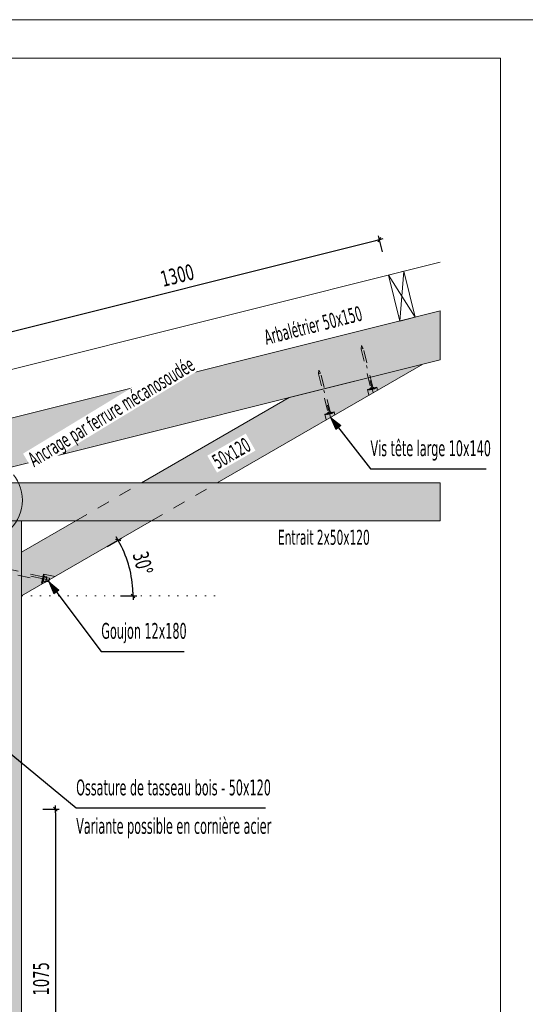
# Model space of a CAD drawing. Header units: millimetres. Extents: x 1567 to 2756, y -116 to 725.
# Tile 224 of 256: x 2139 to 2219, y 570 to 725. Entities that reach past the tile are written whole.
import ezdxf

# ---------------------------------------------------------------- set-up
doc = ezdxf.new("R2010")
doc.units = ezdxf.units.MM
for name, pattern in [('CADWORK_2', [1.45, 0.2, -1.25]), ('CADWORK_3', [4, 2, -2]), ('CADWORK_4', [9, 5.75, -3.25])]:
    doc.linetypes.add(name, pattern=pattern)
for name, color, linetype in [('Ech.1_1', 7, 'Continuous'), ('Ech.1_100', 7, 'Continuous'), ('Ech.1_20', 7, 'Continuous')]:
    doc.layers.add(name, color=color, linetype=linetype)
doc.styles.add('tahoma-', font='txt', dxfattribs={"height": 1})
doc.styles.add('tahoma-z-r', font='txt', dxfattribs={"width": 0.704918})
doc.dimstyles.new('ISO-25', dxfattribs={"dimtxt": 2.5, "dimasz": 2.5, "dimexe": 1.25, "dimexo": 0.625, "dimtad": 1, "dimtxsty": 'Standard', "dimcen": 2.5, "dimadec": 0, "dimazin": 0, "dimtfac": 1, "dimtmove": 0, "dimatfit": 3, "dimfxl": 1, "dimarcsym": 0})

# ---------------------------------------------------------------- blocks, each defined once
blk = doc.blocks.new('cw-dimension-symbol2')
at = {"color": 0, "linetype": 'Continuous', "lineweight": -2}
for p, q in [((-1, 0), (1, 0)), ((-0.5, -0.5), (0.5, 0.5))]:
    blk.add_line(p, q, dxfattribs=at)
blk = doc.blocks.new('*D253')
at = {"layer": 'Defpoints', "color": 0}
for p in [(2196.06, 690.7), (2196.54, 688.76), (2133.6, 673.02)]:
    blk.add_point(p, dxfattribs=at)
at = {"layer": 'Ech.1_20', "color": 0, "linetype": 'Continuous', "lineweight": -2}
for p, q in [((2133.7, 675.11), (2195.47, 690.55)), ((2196.54, 688.76), (2195.91, 691.28)), ((2133.6, 673.02), (2132.97, 675.54))]:
    blk.add_line(p, q, dxfattribs=at)
at = {"layer": 'Ech.1_20', "color": 0, "lineweight": -2, "xscale": 0.6000000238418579, "yscale": 0.6000000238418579, "zscale": 0.6000000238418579}
for p, rotation in [((2196.06, 690.7), 14.03624388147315), ((2133.12, 674.96), 194.0362438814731)]:
    blk.add_blockref('cw-dimension-symbol2', p, dxfattribs=dict(at, rotation=rotation))
at = {"layer": 'Ech.1_20', "color": 7, "linetype": 'Continuous', "lineweight": 5, "insert": (2164.04, 685.01), "char_height": 2.5, "attachment_point": 5, "rotation": 14.0362, "style": 'tahoma-z-r'}
blk.add_mtext('1300', dxfattribs=at)
blk = doc.blocks.new('*D254')
at = {"layer": 'Defpoints', "color": 0}
for p in [(2152.93, 642.1), (2156.76, 637.35), (2139.39, 634.28), (2155.03, 634.28)]:
    blk.add_point(p, dxfattribs=at)
at = {"layer": 'Ech.1_20', "color": 0, "linetype": 'Continuous', "lineweight": -2}
for p, q in [((2152.93, 642.1), (2155.18, 643.4)), ((2155.03, 634.28), (2157.63, 634.28))]:
    blk.add_line(p, q, dxfattribs=at)
blk.add_arc((2139.39, 634.28), 17.64, 1.9487, 28.0513, dxfattribs=at)
at = {"layer": 'Ech.1_20', "color": 0, "lineweight": -2, "xscale": 0.6000000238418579, "yscale": 0.6000000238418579, "zscale": 0.6000000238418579}
for p, rotation in [((2154.66, 643.1), 119.0256287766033), ((2157.03, 634.28), 270.9743716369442)]:
    blk.add_blockref('cw-dimension-symbol2', p, dxfattribs=dict(at, rotation=rotation))
at = {"layer": 'Ech.1_20', "color": 7, "linetype": 'Continuous', "lineweight": 5, "insert": (2158.6, 639.43), "char_height": 2.5, "attachment_point": 5, "rotation": 285, "style": 'tahoma-z-r'}
blk.add_mtext('30°', dxfattribs=at)
blk = doc.blocks.new('*D255')
at = {"layer": 'Defpoints', "color": 0}
for p in [(2142.73, 600.52), (2142.73, 546.82), (2144.73, 546.82)]:
    blk.add_point(p, dxfattribs=at)
at = {"layer": 'Ech.1_20', "color": 0, "linetype": 'Continuous', "lineweight": -2}
for p, q in [((2142.73, 600.52), (2145.33, 600.52)), ((2144.73, 599.92), (2144.73, 547.42)), ((2142.73, 546.82), (2145.33, 546.82))]:
    blk.add_line(p, q, dxfattribs=at)
at = {"layer": 'Ech.1_20', "color": 0, "lineweight": -2, "xscale": 0.6000000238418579, "yscale": 0.6000000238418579, "zscale": 0.6000000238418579}
for p, rotation in [((2144.73, 600.52), 90), ((2144.73, 546.82), 270)]:
    blk.add_blockref('cw-dimension-symbol2', p, dxfattribs=dict(at, rotation=rotation))
at = {"layer": 'Ech.1_20', "color": 7, "linetype": 'Continuous', "lineweight": 5, "insert": (2142.48, 573.67), "char_height": 2.5, "attachment_point": 5, "rotation": 90, "style": 'tahoma-z-r'}
blk.add_mtext('1075', dxfattribs=at)
blk = doc.blocks.new('cw-line-extremity2')
at = {"linetype": 'Continuous', "lineweight": 0}
blk.add_hatch(color=0, dxfattribs=at).paths.add_polyline_path([(0, 0), (2, 0.5), (2, -0.5)])
at = {"color": 0, "linetype": 'Continuous', "lineweight": -2}
for p, q in [((0, 0), (2, 0.5)), ((2, -0.5), (0, 0)), ((2, 0.5), (2, -0.5))]:
    blk.add_line(p, q, dxfattribs=at)

msp = doc.modelspace()

# ---------------------------------------------------------------- hatches: boundary and pattern name
at = {"layer": 'Ech.1_20', "linetype": 'Continuous', "lineweight": 5, "true_color": 0xd4c4b3, "transparency": 33554687}
for points in [[(2205.648, 671.65), (2205.648, 679.381), (2136.886, 662.19), (2136.886, 654.46), (2205.648, 671.65)], [(2136.886, 652.171), (2136.886, 646.171), (2205.648, 646.171), (2205.648, 652.171), (2136.886, 652.171)]]:
    msp.add_hatch(color=9, dxfattribs=at).paths.add_polyline_path(points)
at = {"layer": 'Ech.1_20', "linetype": 'Continuous', "lineweight": 5, "true_color": 0xe0d9d1, "transparency": 33554687}
for points in [[(2158.368, 652.171), (2170.368, 652.171), (2202.93, 670.971), (2181.765, 665.679), (2158.368, 652.171)], [(2159.976, 646.171), (2147.976, 646.171), (2139.386, 641.212), (2139.386, 634.284), (2159.976, 646.171)]]:
    msp.add_hatch(color=254, dxfattribs=at).paths.add_polyline_path(points)
at = {"layer": 'Ech.1_20', "linetype": 'Continuous', "lineweight": 5, "true_color": 0xdcdcdc, "transparency": 33554687}
msp.add_hatch(color=254, dxfattribs=at).paths.add_polyline_path([(2134.386, 606.171), (2136.886, 606.171), (2136.886, 537.049), (2139.386, 537.049), (2139.386, 646.171), (2134.386, 646.171), (2134.386, 606.171)])
at = {"layer": 'Ech.1_20', "linetype": 'Continuous', "lineweight": 5, "true_color": 0xf7b3b3, "transparency": 33554687}
for points in [[(2143.139, 636.451), (2143.153, 636.448), (2143.155, 636.46), (2143.139, 636.451)], [(2143.153, 636.448), (2143.221, 636.479), (2143.226, 636.501), (2143.155, 636.46), (2143.153, 636.448)], [(2143.332, 636.562), (2143.683, 636.484), (2143.755, 636.806), (2143.332, 636.562)]]:
    msp.add_hatch(color=31, dxfattribs=at).paths.add_polyline_path(points)

# ---------------------------------------------------------------- linework, layer by layer
at = {"layer": 'Ech.1_1', "color": 7, "linetype": 'Continuous', "lineweight": 5}
msp.add_lwpolyline([(1566.72, -115.512), (2755.72, -115.512), (2755.72, 725.488), (1566.72, 725.488), (1566.72, -115.512)], close=True, dxfattribs=at)
at = {"layer": 'Ech.1_100', "color": 7, "linetype": 'Continuous', "lineweight": 5}
msp.add_lwpolyline([(2215.221, 468.441), (2215.221, 719.38), (2055.615, 719.38), (2055.615, 468.441), (2215.221, 468.441)], close=True, dxfattribs=at)
at = {"layer": 'Ech.1_20', "color": 5, "linetype": 'Continuous', "lineweight": 5}
msp.add_line((2205.648, 687.112), (2061.886, 651.171), dxfattribs=at)
at = {"layer": 'Ech.1_20', "color": 36, "linetype": 'Continuous', "lineweight": 5, "transparency": 33554687}
for p, q in [((2197.463, 685.066), (2201.708, 678.396)), ((2199.282, 677.79), (2199.889, 685.672))]:
    msp.add_line(p, q, dxfattribs=at)
at = {"layer": 'Ech.1_20', "color": 7, "linetype": 'Continuous', "lineweight": 5}
for points in [[(2199.889, 685.672), (2197.463, 685.066), (2199.282, 677.79), (2201.708, 678.396), (2199.889, 685.672)], [(2205.648, 671.65), (2205.648, 679.381), (2136.886, 662.19), (2136.886, 654.46), (2205.648, 671.65)], [(2158.368, 652.171), (2170.368, 652.171), (2202.93, 670.971), (2181.765, 665.679), (2158.368, 652.171)], [(2136.886, 652.171), (2136.886, 646.171), (2205.648, 646.171), (2205.648, 652.171), (2136.886, 652.171)], [(2134.386, 606.171), (2136.886, 606.171), (2136.886, 537.049), (2139.386, 537.049), (2139.386, 646.171), (2134.386, 646.171), (2134.386, 606.171)], [(2159.976, 646.171), (2147.976, 646.171), (2139.386, 641.212), (2139.386, 634.284), (2159.976, 646.171)], [(2143.139, 636.451), (2143.153, 636.448), (2143.155, 636.46), (2143.139, 636.451)], [(2143.153, 636.448), (2143.221, 636.479), (2143.226, 636.501), (2143.155, 636.46), (2143.153, 636.448)], [(2143.332, 636.562), (2143.683, 636.484), (2143.755, 636.806), (2143.332, 636.562)]]:
    msp.add_lwpolyline(points, close=True, dxfattribs=at)
at = {"layer": 'Ech.1_20', "color": 30, "linetype": 'CADWORK_3', "lineweight": 5, "flags": 128}
for points in [[(2193.186, 673.91), (2193.144, 673.358)], [(2193.144, 673.358), (2193.484, 673.443)], [(2193.484, 673.443), (2193.186, 673.91)], [(2186.431, 670.009), (2186.388, 669.458)], [(2186.728, 669.543), (2186.388, 669.458)], [(2186.728, 669.543), (2186.431, 670.009)], [(2195.612, 667.301), (2194.157, 666.937)], [(2194.29, 666.919), (2195.503, 667.222)], [(2195.394, 667.143), (2194.423, 666.901)], [(2194.678, 667.222), (2194.478, 667.017)], [(2194.557, 666.882), (2195.284, 667.064)], [(2195.018, 667.307), (2194.678, 667.222)], [(2195.003, 667.035), (2195.053, 667.048)], [(2195.29, 667.22), (2195.018, 667.307)], [(2195.053, 667.048), (2195.084, 667.055)], [(2195.053, 667.048), (2195.063, 667.009)], [(2195.084, 667.055), (2195.146, 667.071)], [(2195.084, 667.055), (2195.094, 667.017)], [(2195.146, 667.071), (2195.155, 667.032)], [(2195.284, 667.064), (2195.394, 667.143)], [(2195.394, 667.143), (2195.381, 667.192)], [(2195.503, 667.222), (2195.491, 667.27)], [(2195.733, 666.816), (2195.612, 667.301)], [(2194.157, 666.937), (2194.382, 666.036)], [(2194.278, 666.967), (2194.29, 666.919)], [(2194.411, 666.949), (2194.423, 666.901)], [(2194.423, 666.901), (2194.557, 666.882)], [(2194.676, 666.953), (2194.738, 666.969)], [(2194.676, 666.953), (2194.686, 666.915)], [(2194.738, 666.969), (2194.769, 666.977)], [(2194.738, 666.969), (2194.747, 666.93)], [(2194.769, 666.977), (2194.819, 666.989)], [(2194.769, 666.977), (2194.778, 666.938)], [(2194.819, 666.989), (2194.911, 667.012)], [(2194.819, 666.989), (2194.828, 666.95)], [(2194.911, 667.012), (2195.003, 667.035)], [(2195.003, 667.035), (2195.013, 666.996)], [(2188.856, 663.4), (2187.401, 663.037)], [(2187.401, 663.037), (2187.626, 662.135)], [(2187.522, 663.067), (2187.534, 663.018)], [(2187.534, 663.018), (2188.747, 663.322)], [(2187.656, 663.049), (2187.668, 663)], [(2188.638, 663.243), (2187.668, 663)], [(2187.668, 663), (2187.801, 662.982)], [(2187.922, 663.322), (2187.722, 663.117)], [(2187.801, 662.982), (2188.529, 663.164)], [(2187.92, 663.053), (2187.982, 663.068)], [(2187.92, 663.053), (2187.93, 663.014)], [(2187.922, 663.322), (2188.262, 663.406)], [(2187.982, 663.068), (2188.013, 663.076)], [(2187.982, 663.068), (2187.992, 663.03)], [(2188.013, 663.076), (2188.063, 663.089)], [(2188.013, 663.076), (2188.023, 663.037)], [(2188.063, 663.089), (2188.155, 663.112)], [(2188.063, 663.089), (2188.073, 663.05)], [(2188.155, 663.112), (2188.248, 663.135)], [(2188.248, 663.135), (2188.298, 663.147)], [(2188.248, 663.135), (2188.257, 663.096)], [(2188.535, 663.32), (2188.262, 663.406)], [(2188.298, 663.147), (2188.328, 663.155)], [(2188.298, 663.147), (2188.307, 663.108)], [(2188.328, 663.155), (2188.39, 663.17)], [(2188.328, 663.155), (2188.338, 663.116)], [(2188.39, 663.17), (2188.4, 663.132)], [(2188.529, 663.164), (2188.638, 663.243)], [(2188.638, 663.243), (2188.626, 663.291)], [(2188.747, 663.322), (2188.735, 663.37)], [(2188.977, 662.915), (2188.856, 663.4)]]:
    msp.add_lwpolyline(points, dxfattribs=at)
at = {"layer": 'Ech.1_20', "color": 30, "linetype": 'CADWORK_3', "lineweight": 5}
for points in [[(2193.144, 673.358), (2194.678, 667.222)], [(2195.018, 667.307), (2193.484, 673.443)], [(2195.058, 666.426), (2193.982, 670.729)], [(2186.388, 669.458), (2187.922, 663.322)], [(2188.262, 663.406), (2186.728, 669.543)], [(2188.302, 662.525), (2187.226, 666.829)]]:
    msp.add_lwpolyline(points, dxfattribs=at)
at = {"layer": 'Ech.1_20', "color": 37, "linetype": 'CADWORK_3', "lineweight": 5}
for points in [[(2147.976, 646.171), (2158.368, 652.171)], [(2159.976, 646.171), (2170.368, 652.171)]]:
    msp.add_lwpolyline(points, dxfattribs=at)
at = {"layer": 'Ech.1_20', "color": 1, "linetype": 'CADWORK_3', "lineweight": 5}
for points in [[(2142.74, 637.308), (2135.029, 639.025)], [(2134.898, 638.44), (2142.609, 636.723)]]:
    msp.add_lwpolyline(points, dxfattribs=at)
at = {"layer": 'Ech.1_20', "color": 1, "linetype": 'CADWORK_3', "lineweight": 5, "flags": 128}
for points in [[(2142.821, 636.983), (2139.386, 637.748)], [(2142.838, 637.748), (2142.512, 636.283)], [(2142.957, 637.593), (2142.81, 637.626)], [(2142.821, 636.983), (2142.957, 637.593)], [(2144.676, 637.338), (2142.838, 637.748)], [(2142.512, 636.283), (2142.756, 636.229)], [(2142.539, 636.405), (2142.685, 636.373)], [(2142.685, 636.373), (2142.77, 636.755)], [(2142.733, 636.587), (2142.782, 636.53)], [(2142.756, 636.69), (2143.244, 636.581)], [(2142.821, 636.983), (2142.77, 636.755)], [(2142.879, 636.97), (2142.782, 636.53)], [(2142.782, 636.53), (2143.139, 636.451)], [(2142.821, 636.983), (2142.879, 636.97)], [(2142.886, 637.276), (2142.86, 637.16)], [(2142.977, 637.409), (2142.879, 636.97)], [(2142.879, 636.97), (2143.25, 636.887)], [(2143.374, 637.167), (2142.886, 637.276)], [(2142.909, 637.378), (2142.977, 637.409)], [(2142.977, 637.409), (2143.348, 637.327)], [(2143.25, 636.887), (2143.155, 636.46)], [(2143.309, 636.874), (2143.226, 636.501)], [(2143.244, 636.581), (2143.332, 636.562)], [(2143.348, 637.327), (2143.25, 636.887)], [(2143.25, 636.887), (2143.309, 636.874)], [(2143.397, 637.27), (2143.309, 636.874)], [(2143.716, 636.784), (2143.309, 636.874)], [(2143.348, 637.327), (2143.397, 637.27)], [(2143.813, 637.069), (2143.374, 637.167)], [(2143.755, 636.806), (2143.813, 637.069)]]:
    msp.add_lwpolyline(points, dxfattribs=at)
at = {"layer": 'Ech.1_20', "color": 9, "linetype": 'CADWORK_2', "lineweight": 5, "elevation": 125}
msp.add_lwpolyline([(2139.386, 634.284), (2170.777, 634.284)], dxfattribs=at)
at = {"layer": 'Ech.1_20', "color": 5, "linetype": 'CADWORK_4', "lineweight": 5}
msp.add_circle((2133.085, 649.432), 6.421, dxfattribs=at)

# ---------------------------------------------------------------- block references
at = {"layer": 'Ech.1_20', "color": 7, "lineweight": 5}
for p, rotation in [((2188.302, 662.525), 307.905657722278), ((2143.683, 636.484), 307.1366533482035)]:
    msp.add_blockref('cw-line-extremity2', p, dxfattribs=dict(at, rotation=rotation))

# ---------------------------------------------------------------- texts
at = {"layer": 'Ech.1_20', "linetype": 'Continuous', "char_height": 2.5, "attachment_point": 1, "style": 'tahoma-'}
for s, insert in [('\\C7;\\fTahoma|b0|i0;\\W0.600000;Vis tête large 10x140', (2194.627, 658.902)), ('\\C7;\\fTahoma|b0|i0;\\W0.600000;Goujon 12x180', (2152.003, 629.997))]:
    msp.add_mtext(s, dxfattribs=dict(at, insert=insert))
at = {"layer": 'Ech.1_20', "linetype": 'Continuous', "insert": (2148.026, 605.218), "char_height": 2.5, "attachment_point": 1, "line_spacing_factor": 1.462057, "style": 'tahoma-'}
msp.add_mtext('\\C7;\\fTahoma|b0|i0;\\W0.600000;Ossature de tasseau bois - 50x120\\PVariante possible en cornière acier', dxfattribs=at)

# ---------------------------------------------------------------- dimensions: what is measured, and where the dimension line sits
at = {"layer": 'Ech.1_20', "color": 7, "linetype": 'Continuous', "lineweight": 5}
for base, p1, p2, angle, text, picture, middle, turn in [((2196.056, 690.696), (2133.603, 673.021), (2196.541, 688.756), 14.03624, '1300', '*D253', (2164.041, 685.012), 14.03624), ((2144.73, 546.821), (2142.73, 600.521), (2142.73, 546.821), 270, '1075', '*D255', (2142.48, 573.671), 90)]:
    dim = msp.add_linear_dim(base=base, p1=p1, p2=p2, angle=angle, text=text, dimstyle='ISO-25', override={"dimtxt": 2.5, "dimasz": 0.6, "dimexe": 0.6, "dimexo": 0, "dimgap": 0, "dimdec": 0, "dimlfac": 1, "dimtxsty": 'tahoma-z-r', "dimblk": 'cw-dimension-symbol2', "dimclrt": 7, "dimtmove": 2}, dxfattribs=at)
    dim.commit()
    dim.dimension.update_dxf_attribs({"geometry": picture, "text_midpoint": middle, "dimtype": 161, "text_rotation": turn})
dim = msp.add_angular_dim_3p(base=(2156.76, 637.347), center=(2139.386, 634.284), p1=(2155.028, 634.284), p2=(2152.932, 642.104), text='30°', dimstyle='ISO-25', override={"dimtxt": 2.5, "dimasz": 0.6, "dimexe": 0.6, "dimexo": 0, "dimgap": 0, "dimdec": 0, "dimlfac": 1, "dimtxsty": 'tahoma-z-r', "dimblk": 'cw-dimension-symbol2', "dimclrt": 7, "dimtmove": 2}, dxfattribs=at)
dim.commit()
dim.dimension.update_dxf_attribs({"geometry": '*D254', "text_midpoint": (2158.6, 639.432), "dimtype": 165, "text_rotation": -75})

# ---------------------------------------------------------------- leaders
at = {"layer": 'Ech.1_20', "color": 7, "linetype": 'Continuous', "lineweight": 5, "has_arrowhead": 0}
for points in [[(2188.302, 662.525), (2194.627, 654.402), (2212.96, 654.402)], [(2143.683, 636.484), (2152.003, 625.497), (2165.121, 625.497)], [(2134.386, 611.99), (2148.026, 600.718), (2177.986, 600.718)]]:
    msp.add_leader(points, dimstyle='ISO-25', dxfattribs=at)

# ---------------------------------------------------------------- next in the draw order: texts
at = {"layer": 'Ech.1_20', "color": 5, "linetype": 'Continuous', "insert": (2140.119, 656.67), "char_height": 2.5, "attachment_point": 1, "rotation": 31.2262, "style": 'tahoma-', "bg_fill": 3, "box_fill_scale": 1.15, "bg_fill_color": 256, "bg_fill_true_color": 13158600, "bg_fill_transparency": 33554687}
msp.add_mtext('\\A1;\\fTahoma|b0|i0;\\W0.600000;\\H2.378100;Ancrage par ferrure mécanosoudée', dxfattribs=at)
at = {"layer": 'Ech.1_20', "color": 7, "linetype": 'Continuous', "insert": (2179.987, 644.742), "char_height": 2.5, "attachment_point": 1, "style": 'tahoma-', "bg_fill": 3, "box_fill_scale": 1.15, "bg_fill_color": 256, "bg_fill_true_color": 13158600, "bg_fill_transparency": 33554687}
msp.add_mtext('\\A1;\\fTahoma|b0|i0;\\W0.600000;\\H2.365900;Entrait 2x50x120', dxfattribs=at)

# ---------------------------------------------------------------- next in the draw order: texts
at = {"layer": 'Ech.1_20', "color": 7, "linetype": 'Continuous', "char_height": 2.5, "attachment_point": 1, "style": 'tahoma-', "bg_fill": 3, "box_fill_scale": 1.15, "bg_fill_color": 256, "bg_fill_true_color": 13158600, "bg_fill_transparency": 33554687}
for s, insert, rotation in [('\\A1;\\fTahoma|b0|i0;\\W0.600000;\\H2.373400;Arbalétrier 50x150', (2177.568, 676.308), 14.32394), ('\\A1;\\fTahoma|b0|i0;\\W0.600000;\\H2.347700;50x120', (2169.294, 656.346), 29.7938)]:
    msp.add_mtext(s, dxfattribs=dict(at, insert=insert, rotation=rotation))

doc.saveas('drawing.dxf')
